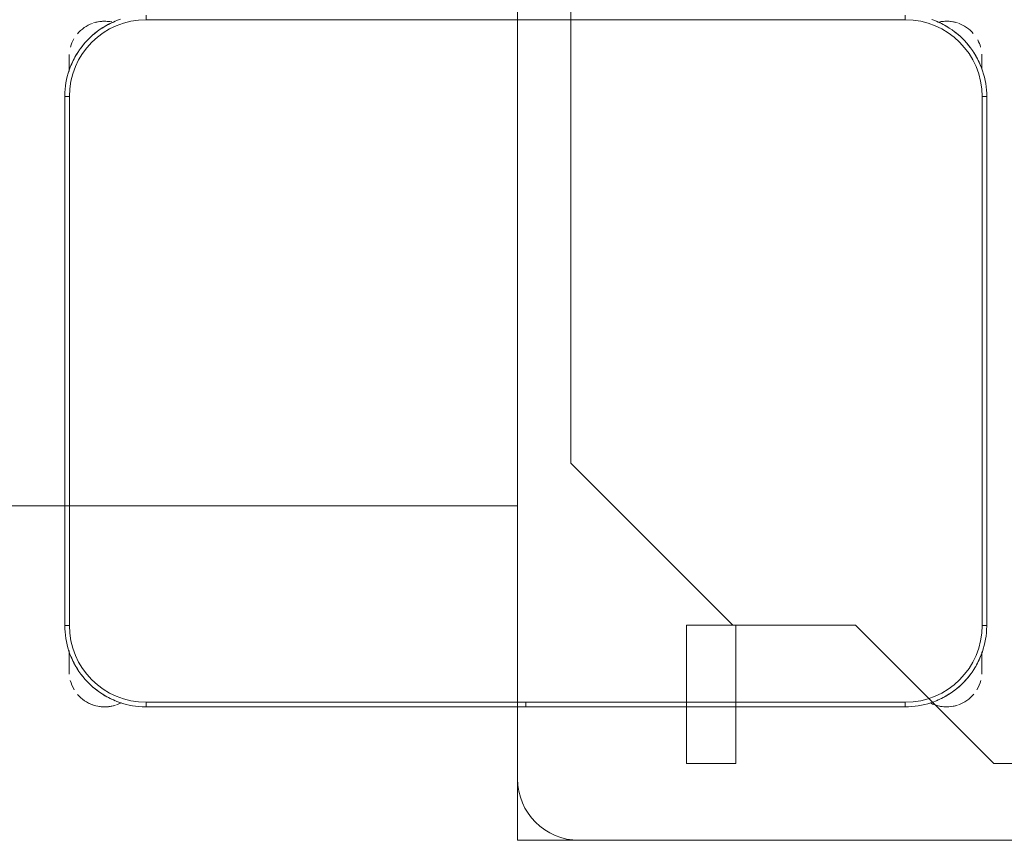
# Model space of a CAD drawing. Header units: metres. Extents: x 3 to 43.5, y -74 to -48.5.
# Tile 55 of 209: x 36.721 to 37.361, y -60.118 to -59.584. Entities that reach past the tile are written whole.
import ezdxf

# ---------------------------------------------------------------- set-up
doc = ezdxf.new("R2010")
doc.units = ezdxf.units.M
doc.layers.add('1PAV - FRIG_dwg', color=7, linetype='Continuous', lineweight=18, true_color=0x767676)
doc.layers.add('TUB_FRIGO', color=30, linetype='Continuous', lineweight=18, true_color=0xff7f00)
doc.layers.add('I-FURN', color=7, linetype='Continuous', lineweight=18)
doc.layers.add('M-EQPM', color=7, linetype='Continuous', lineweight=18)

# ---------------------------------------------------------------- blocks, each defined once
blk = doc.blocks.new('ConjuntoParaAlunoTamanho6 - CJA06_ConjuntoParaAlunoTamanho6-V37-1PAV - FRIGORÍFICA')
at = {"layer": 'I-FURN', "color": 253, "true_color": 0xaaaaaa}
for p, q in [((-0.247, 0.06497), (-0.247, 0.06197)), ((0.247, 0.06497), (0.247, 0.06197)), ((-0.29713, 0.03797), (-0.29713, 0.02828)), ((-0.29713, 0.02878), (-0.29713, 0.03797)), ((0.29687, 0.03797), (0.29687, 0.03014)), ((0.29687, 0.03299), (0.29687, 0.03797)), ((-0.3, 0.01197), (-0.3, -0.33203)), ((-0.3, 0.01197), (-0.297, 0.01197)), ((-0.3, 0.01197), (-0.3, -0.33203)), ((0.3, 0.01197), (0.297, 0.01197)), ((0.3, -0.33203), (0.3, 0.01197)), ((0.3, -0.33203), (0.3, 0.01197)), ((-0.3, -0.33203), (-0.297, -0.33203)), ((0.3, -0.33203), (0.297, -0.33203)), ((-0.29713, -0.34835), (-0.29713, -0.35394)), ((-0.29713, -0.34868), (-0.29713, -0.36203)), ((0.29687, -0.35394), (0.29687, -0.3492)), ((0.29687, -0.36203), (0.29687, -0.34961)), ((-0.29713, -0.35705), (-0.29713, -0.36203)), ((0.29687, -0.36203), (0.29687, -0.35705)), ((-0.247, -0.38503), (-0.247, -0.38203)), ((-0.00005, -0.38203), (-0.00005, -0.38503)), ((0.00005, -0.38503), (0.00005, -0.38203)), ((0.247, -0.38503), (0.247, -0.38203)), ((-0.247, -0.38503), (-0.00005, -0.38503)), ((-0.247, -0.38503), (-0.00005, -0.38503)), ((0.00005, -0.38503), (0.247, -0.38503)), ((0.00005, -0.38503), (0.247, -0.38503))]:
    blk.add_line(p, q, dxfattribs=at)
at = {"layer": 'I-FURN', "color": 253, "true_color": 0xaaaaaa, "flags": 128}
for points in [[(-0.26367, 0.06228), (-0.26567, 0.06157), (-0.26764, 0.06078), (-0.26957, 0.05992), (-0.27147, 0.05898), (-0.27333, 0.05796), (-0.27515, 0.05687), (-0.27693, 0.05571), (-0.27865, 0.05448), (-0.28033, 0.05318), (-0.28195, 0.05181), (-0.28351, 0.05038), (-0.28502, 0.04889), (-0.28647, 0.04734), (-0.28785, 0.04574), (-0.28917, 0.04407), (-0.29042, 0.04236), (-0.2916, 0.0406), (-0.29271, 0.0388), (-0.29374, 0.03695), (-0.29471, 0.03506), (-0.29559, 0.03313), (-0.2964, 0.03117), (-0.29713, 0.02918), (-0.29777, 0.02716), (-0.29834, 0.02512), (-0.29883, 0.02306), (-0.29923, 0.02097), (-0.29955, 0.01888), (-0.29978, 0.01677), (-0.29993, 0.01466), (-0.3, 0.01254), (-0.3, 0.01197)], [(0.3, 0.01197), (0.29996, 0.01409), (0.29983, 0.0162), (0.29962, 0.01831), (0.29932, 0.02041), (0.29894, 0.0225), (0.29848, 0.02456), (0.29794, 0.02661), (0.29731, 0.02864), (0.2966, 0.03064), (0.29582, 0.03261), (0.29495, 0.03454), (0.29401, 0.03644), (0.29299, 0.0383), (0.2919, 0.04012), (0.29074, 0.04189), (0.28951, 0.04362), (0.28821, 0.04529), (0.28685, 0.04691), (0.28542, 0.04848), (0.28393, 0.04999), (0.28238, 0.05143), (0.28077, 0.05282), (0.27911, 0.05413), (0.2774, 0.05538), (0.27564, 0.05656), (0.27383, 0.05767), (0.27198, 0.05871), (0.27009, 0.05967), (0.26816, 0.06056), (0.2662, 0.06136), (0.26421, 0.06209)], [(0.247, 0.06197), (0.1235, 0.06197), (0, 0.06197), (-0.1235, 0.06197), (-0.247, 0.06197)], [(-0.247, 0.06197), (-0.1235, 0.06197), (0, 0.06197), (0.1235, 0.06197), (0.247, 0.06197)], [(-0.29713, 0.03797), (-0.29713, 0.03796), (-0.29713, 0.03792), (-0.29713, 0.03785), (-0.29713, 0.03775), (-0.29713, 0.03763), (-0.29713, 0.03748), (-0.29713, 0.03731), (-0.29713, 0.03711), (-0.29713, 0.03688), (-0.29713, 0.03663), (-0.29713, 0.03635), (-0.29713, 0.03605), (-0.29713, 0.03572), (-0.29713, 0.03537), (-0.29713, 0.035), (-0.29713, 0.03461), (-0.29713, 0.03419), (-0.29713, 0.03375), (-0.29713, 0.03329), (-0.29713, 0.03282), (-0.29713, 0.03232), (-0.29713, 0.0318), (-0.29713, 0.03127), (-0.29713, 0.03072), (-0.29713, 0.03016), (-0.29713, 0.02958), (-0.29713, 0.02898)], [(0.29687, 0.02969), (0.29687, 0.03), (0.29687, 0.03057), (0.29687, 0.03112), (0.29687, 0.03166), (0.29687, 0.03218), (0.29687, 0.03268), (0.29687, 0.03317), (0.29687, 0.03363), (0.29687, 0.03407), (0.29687, 0.0345), (0.29687, 0.0349), (0.29687, 0.03528), (0.29687, 0.03563), (0.29687, 0.03596), (0.29687, 0.03627), (0.29687, 0.03656), (0.29687, 0.03682), (0.29687, 0.03705), (0.29687, 0.03726), (0.29687, 0.03744), (0.29687, 0.0376), (0.29687, 0.03772), (0.29687, 0.03783), (0.29687, 0.0379), (0.29687, 0.03795), (0.29687, 0.03797)], [(-0.297, 0.01197), (-0.297, -0.07403), (-0.297, -0.16003), (-0.297, -0.24603), (-0.297, -0.33203)], [(-0.297, -0.33203), (-0.297, -0.24603), (-0.297, -0.16003), (-0.297, -0.07403), (-0.297, 0.01197)], [(0.297, -0.33203), (0.297, -0.24603), (0.297, -0.16003), (0.297, -0.07403), (0.297, 0.01197)], [(0.297, 0.01197), (0.297, -0.07403), (0.297, -0.16003), (0.297, -0.24603), (0.297, -0.33203)], [(-0.3, -0.33203), (-0.29996, -0.33415), (-0.29983, -0.33627), (-0.29962, -0.33838), (-0.29932, -0.34048), (-0.29894, -0.34256), (-0.29848, -0.34463), (-0.29794, -0.34668), (-0.29731, -0.34871), (-0.2966, -0.3507), (-0.29582, -0.35267), (-0.29495, -0.35461), (-0.29401, -0.35651), (-0.29299, -0.35837), (-0.2919, -0.36019), (-0.29074, -0.36196), (-0.28951, -0.36368), (-0.28821, -0.36536), (-0.28685, -0.36698), (-0.28542, -0.36855), (-0.28393, -0.37005), (-0.28238, -0.3715), (-0.28077, -0.37288), (-0.27911, -0.3742), (-0.2774, -0.37545), (-0.27564, -0.37663), (-0.27383, -0.37774), (-0.27198, -0.37878), (-0.27009, -0.37974), (-0.26816, -0.38062), (-0.2662, -0.38143), (-0.26421, -0.38216), (-0.2622, -0.38281), (-0.26015, -0.38338), (-0.25809, -0.38386), (-0.25601, -0.38426), (-0.25391, -0.38458), (-0.25181, -0.38482), (-0.24969, -0.38497), (-0.24757, -0.38503), (-0.247, -0.38503)], [(0.247, -0.38503), (0.24912, -0.38499), (0.25124, -0.38486), (0.25334, -0.38465), (0.25544, -0.38436), (0.25753, -0.38398), (0.2596, -0.38351), (0.26165, -0.38297), (0.26367, -0.38234), (0.26567, -0.38164), (0.26764, -0.38085), (0.26957, -0.37999), (0.27147, -0.37904), (0.27333, -0.37803), (0.27515, -0.37694), (0.27693, -0.37578), (0.27865, -0.37454), (0.28033, -0.37324), (0.28195, -0.37188), (0.28351, -0.37045), (0.28502, -0.36896), (0.28647, -0.36741), (0.28785, -0.3658), (0.28917, -0.36414), (0.29042, -0.36243), (0.2916, -0.36067), (0.29271, -0.35886), (0.29374, -0.35701), (0.29471, -0.35512), (0.29559, -0.3532), (0.2964, -0.35124), (0.29713, -0.34925), (0.29777, -0.34723), (0.29834, -0.34519), (0.29883, -0.34312), (0.29923, -0.34104), (0.29955, -0.33895), (0.29978, -0.33684), (0.29993, -0.33472), (0.3, -0.33261), (0.3, -0.33203)], [(-0.29713, -0.34907), (-0.29713, -0.34973), (-0.29713, -0.35038), (-0.29713, -0.35102), (-0.29713, -0.35165), (-0.29713, -0.35227), (-0.29713, -0.35288), (-0.29713, -0.35348), (-0.29713, -0.35406), (-0.29713, -0.35463), (-0.29713, -0.35518), (-0.29713, -0.35572), (-0.29713, -0.35624), (-0.29713, -0.35674), (-0.29713, -0.35722), (-0.29713, -0.35769), (-0.29713, -0.35813), (-0.29713, -0.35855), (-0.29713, -0.35895), (-0.29713, -0.35933), (-0.29713, -0.35969), (-0.29713, -0.36002), (-0.29713, -0.36033), (-0.29713, -0.36061), (-0.29713, -0.36087), (-0.29713, -0.36111), (-0.29713, -0.36131), (-0.29713, -0.3615), (-0.29713, -0.36165), (-0.29713, -0.36178), (-0.29713, -0.36188), (-0.29713, -0.36196), (-0.29713, -0.36201), (-0.29713, -0.36203)], [(0.29687, -0.36203), (0.29687, -0.36201), (0.29687, -0.36197), (0.29687, -0.36191), (0.29687, -0.36181), (0.29687, -0.36169), (0.29687, -0.36154), (0.29687, -0.36137), (0.29687, -0.36117), (0.29687, -0.36094), (0.29687, -0.36069), (0.29687, -0.36041), (0.29687, -0.36011), (0.29687, -0.35978), (0.29687, -0.35943), (0.29687, -0.35906), (0.29687, -0.35866), (0.29687, -0.35825), (0.29687, -0.35781), (0.29687, -0.35735), (0.29687, -0.35687), (0.29687, -0.35638), (0.29687, -0.35586), (0.29687, -0.35533), (0.29687, -0.35478), (0.29687, -0.35421), (0.29687, -0.35363), (0.29687, -0.35304), (0.29687, -0.35244), (0.29687, -0.35182), (0.29687, -0.35119), (0.29687, -0.35055), (0.29687, -0.3499)], [(-0.247, -0.38203), (-0.1235, -0.38203), (0, -0.38203), (0.1235, -0.38203), (0.247, -0.38203)], [(-0.00005, -0.38203), (-0.06179, -0.38203), (-0.12353, -0.38203), (-0.18526, -0.38203), (-0.247, -0.38203)], [(0.247, -0.38203), (0.18526, -0.38203), (0.12352, -0.38203), (0.06179, -0.38203), (0.00005, -0.38203)]]:
    blk.add_lwpolyline(points, dxfattribs=at)
at = {"layer": 'I-FURN', "color": 253, "true_color": 0xaaaaaa}
for centre, radius, start, end in [((-0.247, 0.01197), 0.05, 90, 180), ((-0.247, 0.01197), 0.05, 90, 180), ((-0.27413, 0.03797), 0.023, 109.92744, 140.02309), ((-0.27413, 0.03797), 0.023, 78.32838, 108), ((-0.27413, 0.03797), 0.023, 78.21895, 104.46692), ((-0.247, 0.01197), 0.053, 112.5, 122.69993), ((0.247, 0.01197), 0.05, 360, 90), ((0.247, 0.01197), 0.05, 0, 90), ((0.247, 0.01197), 0.053, 57.30007, 67.5), ((0.247, 0.01197), 0.053, 57.30007, 67.5), ((0.27387, 0.03797), 0.023, 75.53308, 103.10319), ((0.27387, 0.03797), 0.023, 72, 102.57928), ((0.27387, 0.03797), 0.023, 41.01944, 70.30683), ((-0.247, 0.01197), 0.053, 127.1607, 143.14964), ((0.247, 0.01197), 0.053, 37.1607, 53.14964), ((0.247, 0.01197), 0.053, 37.1607, 53.14964), ((-0.27413, 0.03797), 0.023, 149.97621, 164.34498), ((0.27387, 0.03797), 0.023, 15.73053, 28.0506), ((-0.27413, 0.03797), 0.023, 176.5669, 180), ((-0.247, 0.01197), 0.053, 147.30007, 157.5), ((0.247, 0.01197), 0.053, 22.5, 32.69993), ((0.247, 0.01197), 0.053, 22.5, 32.69993), ((0.27387, 0.03797), 0.023, 360, 4.00915), ((-0.247, -0.33203), 0.05, 180, 270), ((-0.247, -0.33203), 0.05, 180, 270), ((0.247, -0.33203), 0.05, 270, 360), ((0.247, -0.33203), 0.05, 270, 0), ((-0.247, -0.33203), 0.053, 202.5, 212.69993), ((0.247, -0.33203), 0.053, 327.30007, 337.5), ((0.247, -0.33203), 0.053, 327.30007, 337.5), ((-0.27413, -0.36203), 0.023, 180, 184.41224), ((-0.247, -0.33203), 0.053, 217.1607, 233.14964), ((0.247, -0.33203), 0.053, 307.1607, 323.14964), ((0.247, -0.33203), 0.053, 307.1607, 323.14964), ((0.27387, -0.36203), 0.023, 355.58784, 360), ((-0.27413, -0.36203), 0.023, 194.46313, 211.29748), ((0.27387, -0.36203), 0.023, 328.70279, 345.53679), ((-0.27413, -0.36203), 0.023, 220.15845, 250.98921), ((-0.247, -0.33203), 0.053, 237.30007, 247.5), ((0.247, -0.33203), 0.053, 292.5, 302.69993), ((0.247, -0.33203), 0.053, 292.5, 302.69993), ((0.27387, -0.36203), 0.023, 289.64716, 320.10645), ((-0.27413, -0.36203), 0.023, 241.29896, 288), ((-0.27413, -0.36203), 0.023, 255.53308, 284.46692), ((-0.27413, -0.36203), 0.023, 289.64716, 297.85925), ((0.27387, -0.36203), 0.023, 242.37001, 250.98921), ((0.27387, -0.36203), 0.023, 243.53772, 288), ((0.27387, -0.36203), 0.023, 255.53308, 284.46692)]:
    blk.add_arc(centre, radius, start, end, dxfattribs=at)
blk = doc.blocks.new('4 GRE - ESCOLA DE CINEMA E AUDIOVISUAL CINE REX R07_rvt-1-1PAV - FRIGORÍFICA')
at = {"layer": 'I-FURN', "color": 253, "lineweight": 18, "true_color": 0xaaaaaa}
blk.add_blockref('ConjuntoParaAlunoTamanho6 - CJA06_ConjuntoParaAlunoTamanho6-V37-1PAV - FRIGORÍFICA', (37.04989, -59.6463), dxfattribs=at)
blk = doc.blocks.new('V8 K7 4V 9_0-14_0kW - MIH112Q4HN18-939147-1PAV - FRIGORÍFICA')
at = {"layer": 'M-EQPM', "color": 1, "true_color": 0xff0000}
for p, q in [((0.475, -0.435), (0.475, 0.435)), ((0.425, -0.165), (0.425, 0.125)), ((0.425, 0.125), (0.425, -0.165)), ((0.335, -0.255), (0.425, -0.165)), ((0.425, -0.165), (0.335, -0.255)), ((0.335, -0.335), (0.335, -0.255)), ((0.335, -0.255), (0.335, -0.335)), ((0.425, -0.333), (0.335, -0.333)), ((0.425, -0.365), (0.425, -0.333)), ((0.22958, -0.44042), (0.335, -0.335)), ((0.335, -0.335), (0.22958, -0.44042)), ((0.335, -0.33514), (0.335, -0.365)), ((0.335, -0.365), (0.425, -0.365)), ((0.475, -0.475), (0.475, -0.435)), ((-0.22958, -0.44042), (0.22958, -0.44042)), ((0.22958, -0.44042), (-0.22958, -0.44042)), ((-0.435, -0.475), (0.435, -0.475)), ((0.435, -0.475), (0.475, -0.475))]:
    blk.add_line(p, q, dxfattribs=at)
blk.add_arc((0.435, -0.435), 0.04, 270, 360, dxfattribs=at)
blk = doc.blocks.new('1PAV - FRIG_dwg-1115125-1PAV - FRIGORÍFICA')
at = {"layer": 'TUB_FRIGO', "flags": 128}
blk.add_lwpolyline([(14.56728, 3.49956), (14.56728, 2.99956), (15.48956, 2.99956)], dxfattribs=at)

msp = doc.modelspace()

# ---------------------------------------------------------------- block references
at = {"lineweight": 5}
msp.add_blockref('4 GRE - ESCOLA DE CINEMA E AUDIOVISUAL CINE REX R07_rvt-1-1PAV - FRIGORÍFICA', (0, 0), dxfattribs=at)
at = {"layer": '1PAV - FRIG_dwg', "color": 7}
msp.add_blockref('1PAV - FRIG_dwg-1115125-1PAV - FRIGORÍFICA', (21.555, -62.9), dxfattribs=at)
at = {"layer": 'M-EQPM', "color": 1, "true_color": 0xff0000, "rotation": 269.9999999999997}
msp.add_blockref('V8 K7 4V 9_0-14_0kW - MIH112Q4HN18-939147-1PAV - FRIGORÍFICA', (37.51956, -59.6431), dxfattribs=at)

doc.saveas('drawing.dxf')
